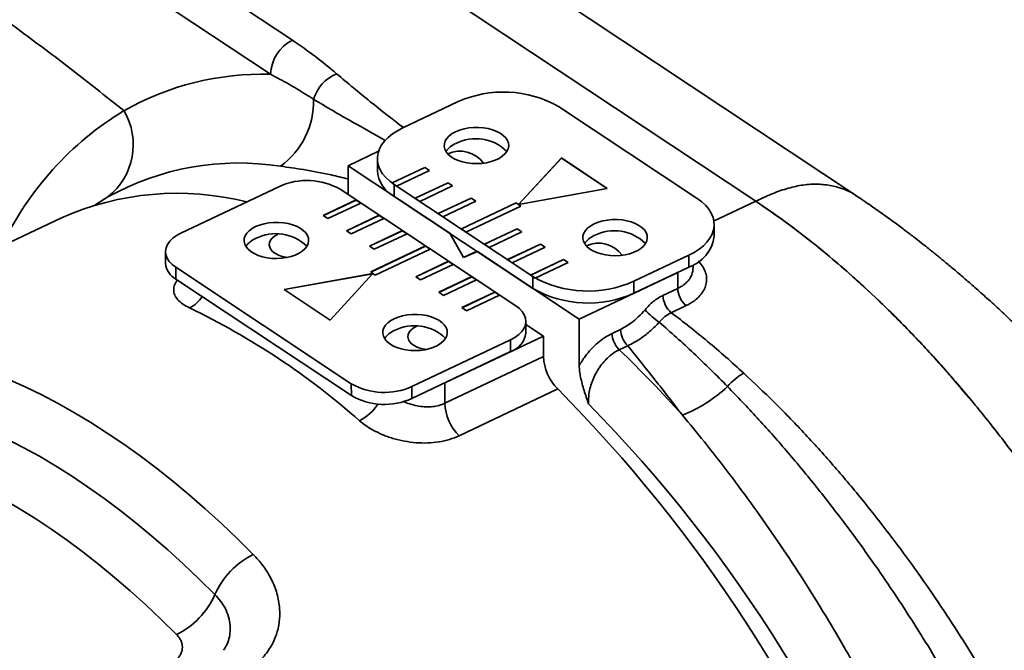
# Model space of a CAD drawing. Header units: millimetres. Extents: x -8713 to 3261, y -18743 to -8704.
# Tile 149 of 154: x 3152.94 to 3162.83, y -18280.52 to -18274.19. Entities that reach past the tile are written whole.
import ezdxf

# ---------------------------------------------------------------- set-up
doc = ezdxf.new("R2010")
doc.units = ezdxf.units.MM
doc.header["$LTSCALE"] = 10
doc.layers.add('1轮廓实线层', color=7, linetype='Continuous', lineweight=18)

msp = doc.modelspace()

# ---------------------------------------------------------------- linework, layer by layer
at = {"layer": '1轮廓实线层', "color": 7, "linetype": 'Continuous', "lineweight": 35}
for p, q in [((3115.0786, -18245.9836), (3160.3321, -18276.0145)), ((3128.0283, -18254.5772), (3160.3321, -18276.0145)), ((3148.5498, -18269.6673), (3155.6781, -18274.3977)), ((3155.4584, -18274.7406), (3148.5014, -18270.1238)), ((3161.3427, -18275.9598), (3157.7683, -18273.5879)), ((3157.338, -18275.0168), (3156.7875, -18275.2778)), ((3159.7449, -18275.9878), (3158.3525, -18275.0637)), ((3156.5439, -18275.5127), (3156.2373, -18275.658)), ((3156.5317, -18275.5873), (3156.5319, -18275.7065)), ((3158.3799, -18275.5804), (3157.9501, -18276.0468)), ((3158.3799, -18275.5805), (3157.9502, -18276.0467)), ((3158.8413, -18275.8866), (3158.3799, -18275.5804)), ((3158.3799, -18275.5805), (3158.3799, -18275.5804)), ((3158.8411, -18275.8866), (3158.3799, -18275.5805)), ((3156.2373, -18275.658), (3156.2379, -18275.9465)), ((3157.2584, -18276.3357), (3156.2373, -18275.658)), ((3157.0094, -18275.6743), (3156.6791, -18275.8309)), ((3157.0094, -18275.6744), (3156.6792, -18275.831)), ((3156.7255, -18275.8617), (3157.0558, -18275.7051)), ((3157.0558, -18275.7051), (3157.0094, -18275.6743)), ((3157.0094, -18275.6744), (3157.0094, -18275.6743)), ((3157.0557, -18275.7051), (3157.0094, -18275.6744)), ((3156.6791, -18275.8309), (3156.7255, -18275.8617)), ((3156.7012, -18275.8468), (3158.0936, -18276.7708)), ((3156.7012, -18275.8468), (3156.7015, -18275.9661)), ((3157.2414, -18275.8283), (3156.9112, -18275.9849)), ((3157.2414, -18275.8284), (3156.9113, -18275.985)), ((3157.2879, -18275.8591), (3157.2414, -18275.8283)), ((3157.2414, -18275.8284), (3157.2414, -18275.8283)), ((3157.2878, -18275.8591), (3157.2414, -18275.8284)), ((3155.549, -18275.8651), (3154.5583, -18276.335)), ((3157.9215, -18277.0637), (3156.1578, -18275.8933)), ((3156.9576, -18276.0157), (3157.2879, -18275.8591)), ((3157.9501, -18276.0468), (3158.8413, -18275.8866)), ((3156.3191, -18276.0016), (3155.9889, -18276.1582)), ((3156.3191, -18276.0028), (3155.9899, -18276.1589)), ((3156.0353, -18276.189), (3156.3655, -18276.0324)), ((3156.3655, -18276.0324), (3156.3191, -18276.0016)), ((3156.3191, -18276.0028), (3156.3191, -18276.0016)), ((3156.3645, -18276.0329), (3156.3191, -18276.0028)), ((3156.7015, -18275.9661), (3158.0939, -18276.8901)), ((3156.9112, -18275.9849), (3156.9576, -18276.0157)), ((3157.4735, -18275.9823), (3157.1433, -18276.1389)), ((3157.4735, -18275.9824), (3157.1434, -18276.139)), ((3157.1897, -18276.1697), (3157.5199, -18276.0131)), ((3157.9258, -18276.0319), (3157.3753, -18276.2929)), ((3157.9258, -18276.032), (3157.3754, -18276.293)), ((3157.5199, -18276.0131), (3157.4735, -18275.9823)), ((3157.4735, -18275.9824), (3157.4735, -18275.9823)), ((3157.5198, -18276.0131), (3157.4735, -18275.9824)), ((3157.9722, -18276.0627), (3157.9258, -18276.0319)), ((3157.9258, -18276.032), (3157.9258, -18276.0319)), ((3157.9721, -18276.0627), (3157.9258, -18276.032)), ((3159.9087, -18276.2153), (3160.3321, -18276.0145)), ((3157.1433, -18276.1389), (3157.1897, -18276.1697)), ((3157.4217, -18276.3237), (3157.9722, -18276.0627)), ((3153.3528, -18276.1833), (3150.1511, -18277.7017)), ((3155.9889, -18276.1582), (3156.0353, -18276.189)), ((3156.5512, -18276.1556), (3156.2209, -18276.3122)), ((3156.5512, -18276.1568), (3156.222, -18276.3129)), ((3156.2674, -18276.343), (3156.5976, -18276.1864)), ((3156.5976, -18276.1864), (3156.5512, -18276.1556)), ((3156.5512, -18276.1568), (3156.5512, -18276.1556)), ((3156.5966, -18276.1869), (3156.5512, -18276.1568)), ((3159.9147, -18276.3666), (3159.9145, -18276.2473)), ((3156.2209, -18276.3122), (3156.2674, -18276.343)), ((3156.7833, -18276.3096), (3156.453, -18276.4662)), ((3156.7833, -18276.3108), (3156.4541, -18276.4669)), ((3156.4994, -18276.497), (3156.8297, -18276.3404)), ((3156.8297, -18276.3404), (3156.7833, -18276.3096)), ((3156.7833, -18276.3108), (3156.7833, -18276.3096)), ((3156.8286, -18276.3409), (3156.7833, -18276.3108)), ((3157.2584, -18276.3357), (3157.398, -18276.5781)), ((3157.3753, -18276.2929), (3157.4217, -18276.3237)), ((3157.9376, -18276.2903), (3157.6074, -18276.4469)), ((3157.9376, -18276.2904), (3157.6075, -18276.447)), ((3157.6538, -18276.4777), (3157.9841, -18276.3211)), ((3157.9841, -18276.3211), (3157.9376, -18276.2903)), ((3157.9376, -18276.2904), (3157.9376, -18276.2903)), ((3157.984, -18276.3211), (3157.9376, -18276.2904)), ((3158.1697, -18276.4443), (3157.8395, -18276.6009)), ((3158.1697, -18276.4444), (3157.8396, -18276.601)), ((3158.2161, -18276.4751), (3158.1697, -18276.4443)), ((3158.1697, -18276.4444), (3158.1697, -18276.4443)), ((3158.216, -18276.4752), (3158.1697, -18276.4444)), ((3154.4047, -18276.5206), (3154.405, -18276.6399)), ((3156.453, -18276.4662), (3156.4994, -18276.497)), ((3157.0153, -18276.4636), (3156.4649, -18276.7247)), ((3157.0153, -18276.4648), (3156.466, -18276.7254)), ((3156.5113, -18276.7555), (3157.0618, -18276.4944)), ((3157.0618, -18276.4944), (3157.0153, -18276.4636)), ((3157.0153, -18276.4648), (3157.0153, -18276.4636)), ((3157.0607, -18276.4949), (3157.0153, -18276.4648)), ((3157.5297, -18276.5157), (3157.398, -18276.5781)), ((3157.398, -18276.5781), (3157.5369, -18276.5205)), ((3158.558, -18277.1981), (3157.5369, -18276.5205)), ((3157.6074, -18276.4469), (3157.6538, -18276.4777)), ((3157.8859, -18276.6317), (3158.2161, -18276.4751)), ((3157.2474, -18276.6176), (3156.9171, -18276.7742)), ((3157.2474, -18276.6188), (3156.9182, -18276.7749)), ((3157.2938, -18276.6484), (3157.2474, -18276.6176)), ((3157.2474, -18276.6188), (3157.2474, -18276.6176)), ((3157.2928, -18276.6489), (3157.2474, -18276.6188)), ((3157.8395, -18276.6009), (3157.8859, -18276.6317)), ((3158.4018, -18276.5983), (3158.0715, -18276.7549)), ((3158.4018, -18276.5984), (3158.0716, -18276.755)), ((3158.1179, -18276.7857), (3158.4482, -18276.6291)), ((3158.4482, -18276.6291), (3158.4018, -18276.5983)), ((3158.4018, -18276.5984), (3158.4018, -18276.5983)), ((3158.4481, -18276.6292), (3158.4018, -18276.5984)), ((3159.1082, -18276.8178), (3159.6586, -18276.5568)), ((3159.6589, -18276.676), (3159.6586, -18276.5568)), ((3154.5065, -18276.6764), (3156.2702, -18277.8468)), ((3154.5065, -18276.6764), (3154.5067, -18276.7956)), ((3156.487, -18276.7406), (3155.5958, -18276.9007)), ((3156.0572, -18277.2069), (3156.487, -18276.7406)), ((3156.4649, -18276.7247), (3156.5113, -18276.7555)), ((3156.9636, -18276.805), (3157.2938, -18276.6484)), ((3159.5488, -18276.7282), (3158.558, -18277.1981)), ((3159.1084, -18276.9371), (3159.6589, -18276.676)), ((3159.5491, -18276.8889), (3159.5488, -18276.7282)), ((3159.7026, -18276.6869), (3159.7025, -18276.6535)), ((3154.5067, -18276.7956), (3156.2704, -18277.966)), ((3156.4857, -18276.742), (3155.5972, -18276.9017)), ((3156.9171, -18276.7742), (3156.9636, -18276.805)), ((3157.4795, -18276.7716), (3157.1492, -18276.9283)), ((3157.4795, -18276.7728), (3157.1503, -18276.9289)), ((3157.1956, -18276.9591), (3157.5259, -18276.8024)), ((3157.5259, -18276.8024), (3157.4795, -18276.7716)), ((3157.4795, -18276.7728), (3157.4795, -18276.7716)), ((3157.5248, -18276.8029), (3157.4795, -18276.7728)), ((3158.0715, -18276.7549), (3158.1179, -18276.7857)), ((3158.0939, -18276.8901), (3158.0936, -18276.7708)), ((3159.1082, -18276.8178), (3159.1084, -18276.9371)), ((3155.5958, -18276.9007), (3156.0572, -18277.2069)), ((3157.1492, -18276.9283), (3157.1956, -18276.9591)), ((3157.7115, -18276.9256), (3157.3813, -18277.0823)), ((3157.7115, -18276.9268), (3157.3823, -18277.083)), ((3157.758, -18276.9564), (3157.7115, -18276.9256)), ((3157.7115, -18276.9268), (3157.7115, -18276.9256)), ((3157.7569, -18276.9569), (3157.7115, -18276.9268)), ((3159.4001, -18276.9595), (3159.5491, -18276.8889)), ((3157.4277, -18277.1131), (3157.758, -18276.9564)), ((3157.3813, -18277.0823), (3157.4277, -18277.1131)), ((3159.6323, -18277.0624), (3159.4833, -18277.1331)), ((3158.0235, -18277.3387), (3158.0232, -18277.2195)), ((3158.559, -18277.6633), (3158.558, -18277.1981)), ((3158.2002, -18277.3678), (3158.0233, -18277.2503)), ((3158.8889, -18277.341), (3158.9737, -18277.3008)), ((3156.8789, -18277.875), (3157.8697, -18277.4051)), ((3157.2094, -18277.8376), (3158.2002, -18277.3678)), ((3157.87, -18277.5244), (3157.8697, -18277.4051)), ((3158.2006, -18277.5728), (3158.2002, -18277.3678)), ((3156.8792, -18277.9942), (3157.87, -18277.5244)), ((3159.0462, -18277.4651), (3158.9614, -18277.5053)), ((3157.2099, -18278.0426), (3158.2006, -18277.5728)), ((3156.2704, -18277.966), (3156.2702, -18277.8468)), ((3156.8789, -18277.875), (3156.8792, -18277.9942)), ((3157.2094, -18277.8376), (3157.2099, -18278.0426)), ((3158.3433, -18277.899), (3157.3526, -18278.3688))]:
    msp.add_line(p, q, dxfattribs=at)
at = {"layer": '1轮廓实线层', "color": 7, "linetype": 'Continuous', "lineweight": 35, "flags": 128}
for points in [[(3156.7875, -18275.2778), (3156.7325, -18275.3068), (3156.6832, -18275.3388), (3156.6401, -18275.3735), (3156.6038, -18275.4106), (3156.5745, -18275.4496), (3156.5526, -18275.49), (3156.5384, -18275.5316), (3156.532, -18275.5737), (3156.5335, -18275.6159), (3156.5429, -18275.6579), (3156.56, -18275.699), (3156.5847, -18275.7389), (3156.6168, -18275.7771), (3156.6557, -18275.8132), (3156.7012, -18275.8468)], [(3157.318, -18275.3167), (3157.2827, -18275.3362), (3157.253, -18275.3586), (3157.2298, -18275.3832), (3157.2135, -18275.4095), (3157.2046, -18275.4369), (3157.2033, -18275.4647), (3157.2095, -18275.4923), (3157.2232, -18275.519), (3157.2439, -18275.5442), (3157.2714, -18275.5673), (3157.3048, -18275.5879), (3157.3434, -18275.6053), (3157.3863, -18275.6192), (3157.4325, -18275.6292), (3157.4809, -18275.6352), (3157.5304, -18275.6369), (3157.5798, -18275.6344), (3157.628, -18275.6277), (3157.6738, -18275.617), (3157.7162, -18275.6025), (3157.7541, -18275.5845), (3157.7867, -18275.5635), (3157.8132, -18275.5399), (3157.833, -18275.5144), (3157.8456, -18275.4875), (3157.8508, -18275.4598), (3157.8483, -18275.432), (3157.8383, -18275.4048), (3157.8211, -18275.3787), (3157.7969, -18275.3545), (3157.7664, -18275.3326), (3157.7303, -18275.3136), (3157.6894, -18275.2979), (3157.6447, -18275.2859), (3157.5972, -18275.2778), (3157.5481, -18275.274), (3157.4985, -18275.2743), (3157.4496, -18275.2789), (3157.4025, -18275.2877), (3157.3583, -18275.3004), (3157.318, -18275.3167)], [(3153.8259, -18275.9716), (3153.7034, -18276.047), (3153.6986, -18276.0502)], [(3159.6586, -18276.5568), (3159.7136, -18276.5278), (3159.7629, -18276.4958), (3159.806, -18276.4611), (3159.8424, -18276.424), (3159.8717, -18276.385), (3159.8935, -18276.3445), (3159.9077, -18276.303), (3159.9141, -18276.2609), (3159.9126, -18276.2187), (3159.9033, -18276.1767), (3159.8861, -18276.1356), (3159.8614, -18276.0957), (3159.8294, -18276.0575), (3159.7904, -18276.0214), (3159.7449, -18275.9878)], [(3155.3089, -18276.2694), (3155.2736, -18276.289), (3155.2439, -18276.3113), (3155.2207, -18276.3359), (3155.2045, -18276.3622), (3155.1955, -18276.3896), (3155.1942, -18276.4174), (3155.2004, -18276.445), (3155.2141, -18276.4717), (3155.2349, -18276.497), (3155.2623, -18276.5201), (3155.2957, -18276.5406), (3155.3343, -18276.558), (3155.3772, -18276.5719), (3155.4234, -18276.582), (3155.4718, -18276.5879), (3155.5213, -18276.5897), (3155.5707, -18276.5872), (3155.6189, -18276.5805), (3155.6647, -18276.5698), (3155.7071, -18276.5552), (3155.745, -18276.5372), (3155.7776, -18276.5162), (3155.8041, -18276.4927), (3155.8239, -18276.4672), (3155.8365, -18276.4402), (3155.8417, -18276.4126), (3155.8392, -18276.3848), (3155.8293, -18276.3576), (3155.812, -18276.3315), (3155.7878, -18276.3072), (3155.7573, -18276.2854), (3155.7212, -18276.2663), (3155.6803, -18276.2506), (3155.6356, -18276.2386), (3155.5882, -18276.2306), (3155.5391, -18276.2267), (3155.4895, -18276.2271), (3155.4405, -18276.2317), (3155.3934, -18276.2405), (3155.3492, -18276.2531), (3155.3089, -18276.2694)], [(3158.7104, -18276.2407), (3158.6751, -18276.2603), (3158.6454, -18276.2826), (3158.6222, -18276.3072), (3158.6059, -18276.3335), (3158.597, -18276.3609), (3158.5957, -18276.3887), (3158.6019, -18276.4163), (3158.6156, -18276.443), (3158.6363, -18276.4682), (3158.6638, -18276.4914), (3158.6972, -18276.5119), (3158.7358, -18276.5293), (3158.7787, -18276.5432), (3158.8249, -18276.5532), (3158.8733, -18276.5592), (3158.9228, -18276.561), (3158.9722, -18276.5585), (3159.0204, -18276.5518), (3159.0662, -18276.541), (3159.1086, -18276.5265), (3159.1465, -18276.5085), (3159.1791, -18276.4875), (3159.2056, -18276.4639), (3159.2254, -18276.4384), (3159.238, -18276.4115), (3159.2432, -18276.3838), (3159.2407, -18276.356), (3159.2307, -18276.3288), (3159.2135, -18276.3028), (3159.1893, -18276.2785), (3159.1588, -18276.2566), (3159.1227, -18276.2376), (3159.0818, -18276.2219), (3159.0371, -18276.2099), (3158.9897, -18276.2019), (3158.9406, -18276.198), (3158.891, -18276.1984), (3158.842, -18276.203), (3158.7949, -18276.2117), (3158.7507, -18276.2244), (3158.7104, -18276.2407)], [(3154.5583, -18276.335), (3154.5141, -18276.3591), (3154.4765, -18276.3866), (3154.4462, -18276.4167), (3154.4239, -18276.449), (3154.41, -18276.4827), (3154.4048, -18276.5171), (3154.4084, -18276.5516), (3154.4206, -18276.5855), (3154.4414, -18276.618), (3154.4702, -18276.6485), (3154.5065, -18276.6764)], [(3155.5333, -18276.3458), (3155.53, -18276.3473), (3155.5, -18276.3643), (3155.4759, -18276.3841), (3155.4585, -18276.4059), (3155.4483, -18276.4291), (3155.4457, -18276.4529), (3155.4506, -18276.4766), (3155.4631, -18276.4995), (3155.4826, -18276.5207), (3155.5086, -18276.5396), (3155.5402, -18276.5556), (3155.5763, -18276.5681), (3155.6159, -18276.5768), (3155.6283, -18276.5787)], [(3157.8697, -18277.4051), (3157.9139, -18277.381), (3157.9515, -18277.3535), (3157.9817, -18277.3234), (3158.0041, -18277.2911), (3158.018, -18277.2574), (3158.0232, -18277.223), (3158.0196, -18277.1885), (3158.0073, -18277.1546), (3157.9866, -18277.1221), (3157.9578, -18277.0916), (3157.9215, -18277.0637)], [(3156.7013, -18277.1935), (3156.666, -18277.213), (3156.6363, -18277.2354), (3156.6131, -18277.26), (3156.5969, -18277.2863), (3156.5879, -18277.3136), (3156.5866, -18277.3415), (3156.5928, -18277.369), (3156.6065, -18277.3958), (3156.6273, -18277.421), (3156.6547, -18277.4441), (3156.6881, -18277.4646), (3156.7267, -18277.4821), (3156.7696, -18277.4959), (3156.8158, -18277.506), (3156.8642, -18277.512), (3156.9137, -18277.5137), (3156.9631, -18277.5112), (3157.0113, -18277.5045), (3157.0571, -18277.4938), (3157.0995, -18277.4792), (3157.1374, -18277.4613), (3157.17, -18277.4403), (3157.1965, -18277.4167), (3157.2163, -18277.3912), (3157.2289, -18277.3643), (3157.2341, -18277.3366), (3157.2316, -18277.3088), (3157.2217, -18277.2816), (3157.2044, -18277.2555), (3157.1802, -18277.2313), (3157.1497, -18277.2094), (3157.1136, -18277.1904), (3157.0727, -18277.1747), (3157.028, -18277.1627), (3156.9806, -18277.1546), (3156.9315, -18277.1507), (3156.8819, -18277.1511), (3156.8329, -18277.1557), (3156.7858, -18277.1645), (3156.7416, -18277.1771), (3156.7013, -18277.1935)], [(3156.9257, -18277.2698), (3156.9224, -18277.2713), (3156.8924, -18277.2884), (3156.8683, -18277.3081), (3156.8509, -18277.3299), (3156.8407, -18277.3531), (3156.8381, -18277.377), (3156.843, -18277.4007), (3156.8555, -18277.4235), (3156.875, -18277.4447), (3156.901, -18277.4636), (3156.9326, -18277.4796), (3156.9687, -18277.4921), (3157.0084, -18277.5009), (3157.0211, -18277.5027)], [(3152.8371, -18277.8064), (3152.9994, -18277.8792), (3153.1626, -18277.9587), (3153.3263, -18278.0449), (3153.4905, -18278.1375), (3153.655, -18278.2366), (3153.8196, -18278.342), (3153.9843, -18278.4537), (3154.1489, -18278.5716), (3154.3132, -18278.6955), (3154.4772, -18278.8254), (3154.6405, -18278.9611), (3154.8032, -18279.1026), (3154.9651, -18279.2497), (3155.126, -18279.4022), (3155.2858, -18279.5601)], [(3154.9004, -18279.9624), (3154.7435, -18279.8074), (3154.5855, -18279.6578), (3154.4264, -18279.5137), (3154.2666, -18279.3752), (3154.1061, -18279.2425), (3153.945, -18279.1158), (3153.7836, -18278.995), (3153.6219, -18278.8804), (3153.4602, -18278.7719), (3153.2985, -18278.6699), (3153.137, -18278.5742), (3152.9759, -18278.4851), (3152.8152, -18278.4025)], [(3154.5151, -18280.3646), (3154.3612, -18280.2127), (3154.2061, -18280.0661), (3154.0501, -18279.9252), (3153.8932, -18279.7899), (3153.7357, -18279.6604), (3153.5777, -18279.5368), (3153.4193, -18279.4194), (3153.2607, -18279.3081), (3153.1021, -18279.2031), (3152.9435, -18279.1045), (3152.7852, -18279.0123)]]:
    msp.add_lwpolyline(points, dxfattribs=at)
at = {"layer": '1轮廓实线层', "color": 7, "linetype": 'Continuous', "lineweight": 35}
for centre, radius, start, end in [((3155.8651, -18274.7593), 0.4071, 117.34379, 177.35832), ((3155.3755, -18277.5567), 2.8173, 88.31444, 119.5292), ((3156.2662, -18275.0979), 0.3897, 111.63692, 164.03063), ((3157.7987, -18276.0451), 1.1269, 60.56331, 114.13453), ((3155.0826, -18275.0088), 0.8091, 306.05802, 1.28487), ((3155.6466, -18277.839), 3.1981, 121.26328, 154.55716), ((3153.4095, -18275.446), 0.6705, 308.39336, 30.54237), ((3157.4034, -18275.6393), 0.2205, 112.72168, 145.84642), ((3157.5214, -18275.8314), 0.4446, 45.50072, 117.18819), ((3157.3622, -18275.7991), 0.2878, 35.35787, 115.34613), ((3155.1409, -18278.3355), 2.7051, 81.11099, 119.08608), ((3156.8494, -18275.6842), 0.3183, 184.01054, 242.29972), ((3155.8255, -18276.482), 0.676, 60.55703, 114.14081), ((3154.5215, -18278.8039), 2.8693, 75.9024, 114.03558), ((3155.5123, -18276.7842), 0.4446, 45.50099, 117.18814), ((3158.9138, -18276.7554), 0.4446, 45.50126, 117.18809), ((3155.3944, -18276.5921), 0.2205, 112.72172, 145.846), ((3158.7958, -18276.5634), 0.2205, 112.72176, 145.84557), ((3158.7546, -18276.7232), 0.2878, 35.35789, 115.34611), ((3159.5411, -18276.3182), 0.3767, 288.21146, 352.62217), ((3154.5988, -18276.6244), 0.1944, 184.56868, 241.74158), ((3158.6474, -18275.7895), 1.1269, 240.56331, 294.13453), ((3158.6473, -18275.9161), 1.1203, 240.39249, 294.30536), ((3159.7904, -18276.88), 0.2415, 182.11078, 229.08881), ((3154.4984, -18276.7941), 0.3264, 296.87093, 327.01659), ((3159.6414, -18276.9506), 0.2415, 182.11078, 229.08881), ((3151.4006, -18283.8279), 7.4831, 48.56419, 64.29806), ((3159.8561, -18276.523), 0.8609, 222.37508, 235.05616), ((3156.7868, -18277.5161), 0.2205, 112.72172, 145.846), ((3156.9047, -18277.7082), 0.4446, 45.50099, 117.18814), ((3159.2185, -18277.2909), 0.245, 182.327, 225.31996), ((3157.7965, -18277.3073), 0.2292, 288.70297, 352.13066), ((3159.1336, -18277.3311), 0.245, 182.327, 225.31996), ((3151.0174, -18285.8111), 11.4932, 41.7202, 46.27551), ((3158.6907, -18277.5527), 0.4905, 182.34182, 224.91041), ((3160.4693, -18278.2148), 0.5401, 118.47729, 141.01038), ((3156.6025, -18277.2581), 0.676, 240.55703, 294.14081), ((3147.8628, -18288.2938), 14.7612, 21.38082, 44.7646), ((3159.0488, -18276.7978), 1.4703, 291.84899, 312.89209), ((3156.6024, -18277.3834), 0.6706, 240.32423, 294.37361), ((3156.132, -18277.7868), 0.4843, 297.11961, 327.18875), ((3157.6999, -18278.0226), 0.4905, 182.34182, 224.91041), ((3148.5409, -18288.0107), 14.1942, 19.22196, 44.57161), ((3155.6486, -18280.2934), 0.8182, 116.32927, 156.13482), ((3154.1522, -18279.6313), 0.8182, 296.32927, 336.13482)]:
    msp.add_arc(centre, radius, start, end, dxfattribs=at)
for points, knots in [([(3153.9869, -18275.1053), (3153.8258, -18274.9777), (3153.5034, -18274.7224), (3153.0187, -18274.3567), (3152.5335, -18274.0014), (3151.9554, -18273.5908), (3151.2845, -18273.1289), (3150.7755, -18272.7897), (3150.521, -18272.6201)], [0, 0, 0, 0, 0.139975, 0.279965, 0.41997, 0.559983, 0.779988, 1, 1, 1, 1]), ([(3155.6781, -18274.3977), (3155.7566, -18274.452), (3155.9141, -18274.5608), (3156.053, -18274.6773), (3156.1225, -18274.7356)], [0, 0, 0, 0, 0.4989835, 1, 1, 1, 1]), ([(3155.8915, -18274.9907), (3155.8363, -18274.9558), (3155.7257, -18274.8859), (3155.58, -18274.8034), (3155.4887, -18274.7562), (3155.4584, -18274.7406)], [0, 0, 0, 0, 0.400141, 0.800747, 1, 1, 1, 1]), ([(3156.1225, -18274.7356), (3156.2343, -18274.8293), (3156.4518, -18275.0115), (3156.6817, -18275.1888), (3156.7934, -18275.275)], [0, 0, 0, 0, 0.513857, 1, 1, 1, 1]), ([(3156.6112, -18275.4033), (3156.5009, -18275.3418), (3156.3208, -18275.2412), (3156.0816, -18275.1051), (3155.9549, -18275.0288), (3155.8915, -18274.9907)], [0, 0, 0, 0, 0.440769, 0.720244, 1, 1, 1, 1]), ([(3156.2376, -18275.7912), (3156.1809, -18275.7771), (3156.027, -18275.7388), (3155.7989, -18275.6973), (3155.6351, -18275.6738), (3155.5589, -18275.6629)], [0, 0, 0, 0, 0.237448, 0.645121, 1, 1, 1, 1]), ([(3161.3417, -18275.9612), (3161.3367, -18275.9572), (3161.2975, -18275.9261), (3161.2098, -18275.8891), (3161.0806, -18275.8517), (3160.9398, -18275.8394), (3160.7923, -18275.8504), (3160.6402, -18275.8855), (3160.4864, -18275.942), (3160.3835, -18275.9903), (3160.3321, -18276.0145)], [0, 0, 0, 0, 0.020501, 0.16183, 0.303158, 0.444476, 0.58579, 0.723825, 0.861887, 1, 1, 1, 1]), ([(3160.3321, -18276.0145), (3160.4083, -18276.0663), (3160.5607, -18276.1697), (3160.789, -18276.34), (3161.0177, -18276.5218), (3161.2465, -18276.7162), (3161.4748, -18276.9227), (3161.7261, -18277.1638), (3161.9987, -18277.4444), (3162.2558, -18277.7259), (3162.4109, -18277.9119), (3162.471, -18277.9839)], [0, 0, 0, 0, 0.104153, 0.208349, 0.312501, 0.418276, 0.524097, 0.629871, 0.770461, 0.91116, 1, 1, 1, 1]), ([(3160.3321, -18276.0145), (3160.4365, -18276.086), (3160.6451, -18276.2287), (3160.9565, -18276.4704), (3161.2654, -18276.7311), (3161.5712, -18277.0119), (3161.874, -18277.3128), (3162.1727, -18277.633), (3162.4657, -18277.9707), (3162.7513, -18278.324), (3163.0284, -18278.6913), (3163.2975, -18279.073), (3163.5579, -18279.4683), (3163.8086, -18279.8761), (3164.0484, -18280.2945), (3164.276, -18280.7208), (3164.4909, -18281.1541), (3164.6928, -18281.5932), (3164.8814, -18282.0383), (3165.0561, -18282.4883), (3165.2159, -18282.9404), (3165.3606, -18283.3926), (3165.4874, -18283.8422), (3165.5681, -18284.1506), (3165.6017, -18284.3077), (3165.6037, -18284.3169)], [0, 0, 0, 0, 0.0454633, 0.0908374, 0.1359664, 0.1812054, 0.2264582, 0.2719568, 0.3175605, 0.3627988, 0.4080001, 0.4531463, 0.4985197, 0.5440239, 0.5894264, 0.6348474, 0.6800032, 0.7251773, 0.7704836, 0.8159273, 0.8615006, 0.9068336, 0.9520127, 0.9971793, 1, 1, 1, 1]), ([(3167.1054, -18284.7789), (3167.0994, -18284.7318), (3167.0858, -18284.6274), (3167.0597, -18284.4589), (3167.026, -18284.2676), (3166.9751, -18284.0135), (3166.9031, -18283.7052), (3166.806, -18283.3521), (3166.6984, -18283.0091), (3166.5821, -18282.6773), (3166.4586, -18282.3568), (3166.3293, -18282.0479), (3166.2041, -18281.7704), (3166.0831, -18281.5173), (3165.9642, -18281.2807), (3165.8339, -18281.0338), (3165.6911, -18280.7762), (3165.5361, -18280.5101), (3165.3686, -18280.2363), (3165.1884, -18279.9553), (3164.9939, -18279.6666), (3164.8241, -18279.4263), (3164.6884, -18279.2411), (3164.5961, -18279.1179), (3164.5144, -18279.0108), (3164.444, -18278.92), (3164.3852, -18278.8451), (3164.3403, -18278.7886), (3164.308, -18278.7482), (3164.2829, -18278.717), (3164.2552, -18278.6828), (3164.2192, -18278.6385), (3164.1738, -18278.5832), (3164.113, -18278.5098), (3164.0359, -18278.418), (3163.9402, -18278.306), (3163.832, -18278.182), (3163.7158, -18278.0517), (3163.5964, -18277.9209), (3163.4783, -18277.7943), (3163.362, -18277.6725), (3163.2368, -18277.5442), (3163.1031, -18277.4106), (3162.9616, -18277.273), (3162.8239, -18277.1428), (3162.6913, -18277.0206), (3162.5668, -18276.909), (3162.454, -18276.8103), (3162.3663, -18276.7352), (3162.3008, -18276.68), (3162.2544, -18276.6413), (3162.2128, -18276.6069), (3162.176, -18276.5768), (3162.1421, -18276.5492), (3162.1066, -18276.5205), (3162.0627, -18276.4854), (3162.0058, -18276.4404), (3161.9332, -18276.3837), (3161.845, -18276.3162), (3161.7412, -18276.2386), (3161.6219, -18276.1519), (3161.4872, -18276.0569), (3161.3926, -18275.9933), (3161.3426, -18275.9598)], [0, 0, 0, 0, 0.014, 0.031101, 0.049948, 0.070528, 0.105893, 0.140305, 0.173645, 0.205935, 0.237195, 0.267448, 0.296715, 0.31919, 0.342684, 0.367463, 0.393527, 0.42088, 0.449002, 0.478373, 0.508997, 0.540876, 0.556102, 0.569755, 0.581673, 0.591856, 0.600305, 0.60702, 0.61108, 0.614096, 0.617693, 0.622835, 0.629348, 0.636824, 0.648321, 0.661515, 0.676407, 0.692681, 0.708808, 0.724586, 0.740014, 0.755093, 0.774152, 0.792621, 0.810499, 0.827786, 0.844111, 0.858643, 0.871349, 0.877919, 0.883869, 0.889198, 0.893906, 0.897995, 0.902238, 0.907505, 0.914761, 0.924005, 0.935237, 0.948454, 0.963655, 0.980838, 1, 1, 1, 1]), ([(3159.7553, -18276.6178), (3159.7577, -18276.6198), (3159.7787, -18276.6376), (3159.8053, -18276.6764), (3159.832, -18276.7329), (3159.8418, -18276.792), (3159.8351, -18276.8511), (3159.8126, -18276.9086), (3159.7741, -18276.9623), (3159.717, -18277.0164), (3159.6629, -18277.0458), (3159.6323, -18277.0624)], [0, 0, 0, 0, 0.015243, 0.132802, 0.250743, 0.368693, 0.487494, 0.606301, 0.725572, 0.844846, 1, 1, 1, 1]), ([(3159.5491, -18276.8889), (3159.5608, -18276.8829), (3159.5844, -18276.8709), (3159.6203, -18276.8458), (3159.6553, -18276.8129), (3159.6833, -18276.7714), (3159.7001, -18276.7287), (3159.7013, -18276.7002), (3159.7018, -18276.6868)], [0, 0, 0, 0, 0.125108, 0.251769, 0.442749, 0.639358, 0.830702, 1, 1, 1, 1]), ([(3154.6459, -18277.0852), (3154.6219, -18277.0727), (3154.5738, -18277.0476), (3154.524, -18277.0034), (3154.493, -18276.9555), (3154.4828, -18276.9046), (3154.4914, -18276.8544), (3154.513, -18276.8215), (3154.5229, -18276.8063)], [0, 0, 0, 0, 0.169411, 0.33884, 0.509383, 0.679943, 0.852541, 1, 1, 1, 1]), ([(3159.2201, -18277.1032), (3159.2336, -18277.0881), (3159.2608, -18277.0574), (3159.3055, -18277.0183), (3159.3523, -18276.9844), (3159.3841, -18276.9679), (3159.4001, -18276.9595)], [0, 0, 0, 0, 0.247245, 0.499772, 0.747239, 1, 1, 1, 1]), ([(3158.9737, -18277.3008), (3158.9917, -18277.2916), (3159.028, -18277.273), (3159.0883, -18277.2316), (3159.1542, -18277.1767), (3159.1979, -18277.1279), (3159.2201, -18277.1032)], [0, 0, 0, 0, 0.2069259, 0.4170379, 0.7044043, 1, 1, 1, 1]), ([(3159.4833, -18277.1331), (3159.4617, -18277.1447), (3159.4185, -18277.168), (3159.3815, -18277.2085), (3159.363, -18277.2287)], [0, 0, 0, 0, 0.50028, 1, 1, 1, 1]), ([(3159.4833, -18277.1331), (3159.5446, -18277.1797), (3159.6671, -18277.2729), (3159.8497, -18277.4218), (3160.0315, -18277.5766), (3160.1517, -18277.6856), (3160.2118, -18277.74)], [0, 0, 0, 0, 0.2494911, 0.4989826, 0.7494914, 1, 1, 1, 1]), ([(3159.363, -18277.2287), (3159.335, -18277.2575), (3159.2782, -18277.3161), (3159.1938, -18277.3816), (3159.1157, -18277.4317), (3159.0695, -18277.4539), (3159.0462, -18277.4651)], [0, 0, 0, 0, 0.2869433, 0.5820996, 0.7894752, 1, 1, 1, 1]), ([(3160.0495, -18277.875), (3159.9927, -18277.8178), (3159.8793, -18277.7035), (3159.7078, -18277.5394), (3159.5356, -18277.3802), (3159.4205, -18277.2792), (3159.363, -18277.2287)], [0, 0, 0, 0, 0.249494, 0.498988, 0.749494, 1, 1, 1, 1]), ([(3158.559, -18277.6633), (3158.5783, -18277.6322), (3158.6142, -18277.5744), (3158.6784, -18277.498), (3158.7446, -18277.4343), (3158.8156, -18277.3797), (3158.8642, -18277.3541), (3158.8889, -18277.341)], [0, 0, 0, 0, 0.223642, 0.414983, 0.611729, 0.803072, 1, 1, 1, 1]), ([(3158.9614, -18277.5053), (3158.9435, -18277.5148), (3158.9071, -18277.5341), (3158.8551, -18277.5754), (3158.8061, -18277.6247), (3158.7623, -18277.6811), (3158.7243, -18277.7435), (3158.6933, -18277.8099), (3158.6701, -18277.8794), (3158.6525, -18277.9609), (3158.6525, -18278.0163), (3158.6524, -18278.0492)], [0, 0, 0, 0, 0.101448, 0.205969, 0.307803, 0.4126, 0.516181, 0.622637, 0.729384, 0.839017, 1, 1, 1, 1]), ([(3159.596, -18278.1624), (3159.5496, -18278.1021), (3159.4569, -18277.9813), (3159.3187, -18277.8052), (3159.1812, -18277.6326), (3159.0912, -18277.5209), (3159.0462, -18277.4651)], [0, 0, 0, 0, 0.249492, 0.498982, 0.749493, 1, 1, 1, 1]), ([(3158.6524, -18278.0492), (3158.6523, -18278.0487), (3158.6371, -18278.0039), (3158.6145, -18277.9367), (3158.5884, -18277.8477), (3158.5728, -18277.783), (3158.5615, -18277.7205), (3158.5598, -18277.6825), (3158.559, -18277.6633)], [0, 0, 0, 0, 0.003887, 0.34222, 0.512788, 0.683208, 0.84005, 1, 1, 1, 1]), ([(3160.2118, -18277.74), (3160.313, -18277.8352), (3160.5156, -18278.0255), (3160.8145, -18278.3343), (3161.1092, -18278.6596), (3161.3848, -18278.9864), (3161.6407, -18279.3096), (3161.8774, -18279.6265), (3162.1092, -18279.955), (3162.3351, -18280.2949), (3162.5552, -18280.6449), (3162.6947, -18280.8844), (3162.7645, -18281.0042)], [0, 0, 0, 0, 0.107445, 0.214889, 0.323628, 0.432366, 0.525976, 0.619639, 0.71325, 0.808814, 0.904435, 1, 1, 1, 1]), ([(3162.4676, -18281.1766), (3162.4093, -18281.0718), (3162.2928, -18280.8624), (3162.1096, -18280.5537), (3161.9206, -18280.2495), (3161.7067, -18279.9219), (3161.4669, -18279.5745), (3161.2002, -18279.211), (3160.9241, -18278.8571), (3160.6393, -18278.5149), (3160.3469, -18278.1841), (3160.1486, -18277.978), (3160.0495, -18277.875)], [0, 0, 0, 0, 0.083955, 0.167909, 0.252454, 0.336998, 0.445963, 0.555008, 0.663972, 0.775953, 0.888021, 1, 1, 1, 1]), ([(3156.7949, -18278.0245), (3156.799, -18278.0265), (3156.8251, -18278.0392), (3156.8772, -18278.0556), (3156.9483, -18278.0724), (3157.0194, -18278.0795), (3157.0879, -18278.0773), (3157.1528, -18278.0659), (3157.1908, -18278.0504), (3157.2099, -18278.0426)], [0, 0, 0, 0, 0.031229, 0.195791, 0.360318, 0.52091, 0.681451, 0.840739, 1, 1, 1, 1]), ([(3157.3526, -18278.3688), (3157.321, -18278.3821), (3157.2579, -18278.4085), (3157.1507, -18278.4321), (3157.0377, -18278.4429), (3156.9209, -18278.4405), (3156.8032, -18278.4247), (3156.6872, -18278.3966), (3156.5763, -18278.3564), (3156.4839, -18278.3106), (3156.4093, -18278.2637), (3156.3716, -18278.2332), (3156.3527, -18278.2179)], [0, 0, 0, 0, 0.106029, 0.212058, 0.317329, 0.422599, 0.528318, 0.63403, 0.741227, 0.848413, 0.924208, 1, 1, 1, 1]), ([(3161.7698, -18281.5212), (3161.7267, -18281.4343), (3161.6405, -18281.2607), (3161.5057, -18281.003), (3161.3669, -18280.7476), (3161.2018, -18280.4558), (3161.0086, -18280.1302), (3160.7852, -18279.7742), (3160.5536, -18279.4247), (3160.3142, -18279.0825), (3160.0676, -18278.7493), (3159.828, -18278.4416), (3159.6695, -18278.2509), (3159.596, -18278.1624)], [0, 0, 0, 0, 0.07014, 0.140279, 0.210737, 0.281195, 0.384544, 0.487956, 0.591304, 0.697039, 0.802843, 0.908576, 1, 1, 1, 1]), ([(3155.2858, -18279.5601), (3155.3187, -18279.596), (3155.3851, -18279.6684), (3155.4493, -18279.7713), (3155.4918, -18279.8603), (3155.5185, -18279.9333), (3155.5379, -18280.008), (3155.5486, -18280.0786), (3155.5534, -18280.1663), (3155.545, -18280.2711), (3155.5158, -18280.376), (3155.4781, -18280.4587), (3155.4407, -18280.5216), (3155.3955, -18280.5813), (3155.3334, -18280.6465), (3155.2505, -18280.7143), (3155.1761, -18280.7536), (3155.1385, -18280.7734)], [0, 0, 0, 0, 0.091103, 0.183951, 0.236542, 0.289133, 0.343128, 0.397121, 0.439907, 0.531004, 0.624046, 0.676053, 0.728059, 0.78164, 0.83522, 0.916831, 1, 1, 1, 1]), ([(3154.9876, -18280.5217), (3155, -18280.5018), (3155.0261, -18280.4597), (3155.0471, -18280.388), (3155.0546, -18280.3251), (3155.0526, -18280.2576), (3155.0396, -18280.1859), (3155.0061, -18280.1028), (3154.9597, -18280.0273), (3154.9202, -18279.984), (3154.9004, -18279.9624)], [0, 0, 0, 0, 0.118779, 0.250644, 0.382505, 0.44324, 0.593154, 0.743063, 0.871532, 1, 1, 1, 1]), ([(3154.4646, -18280.6442), (3154.4765, -18280.6379), (3154.5003, -18280.6252), (3154.5289, -18280.6004), (3154.5512, -18280.5721), (3154.5663, -18280.5409), (3154.5737, -18280.5075), (3154.5733, -18280.4732), (3154.5647, -18280.4388), (3154.5473, -18280.4015), (3154.5268, -18280.378), (3154.5151, -18280.3646)], [0, 0, 0, 0, 0.109776, 0.219543, 0.328186, 0.436807, 0.543684, 0.650536, 0.755854, 0.861152, 1, 1, 1, 1])]:
    msp.add_open_spline(points, degree=3, knots=knots, dxfattribs=at)

doc.saveas('drawing.dxf')
